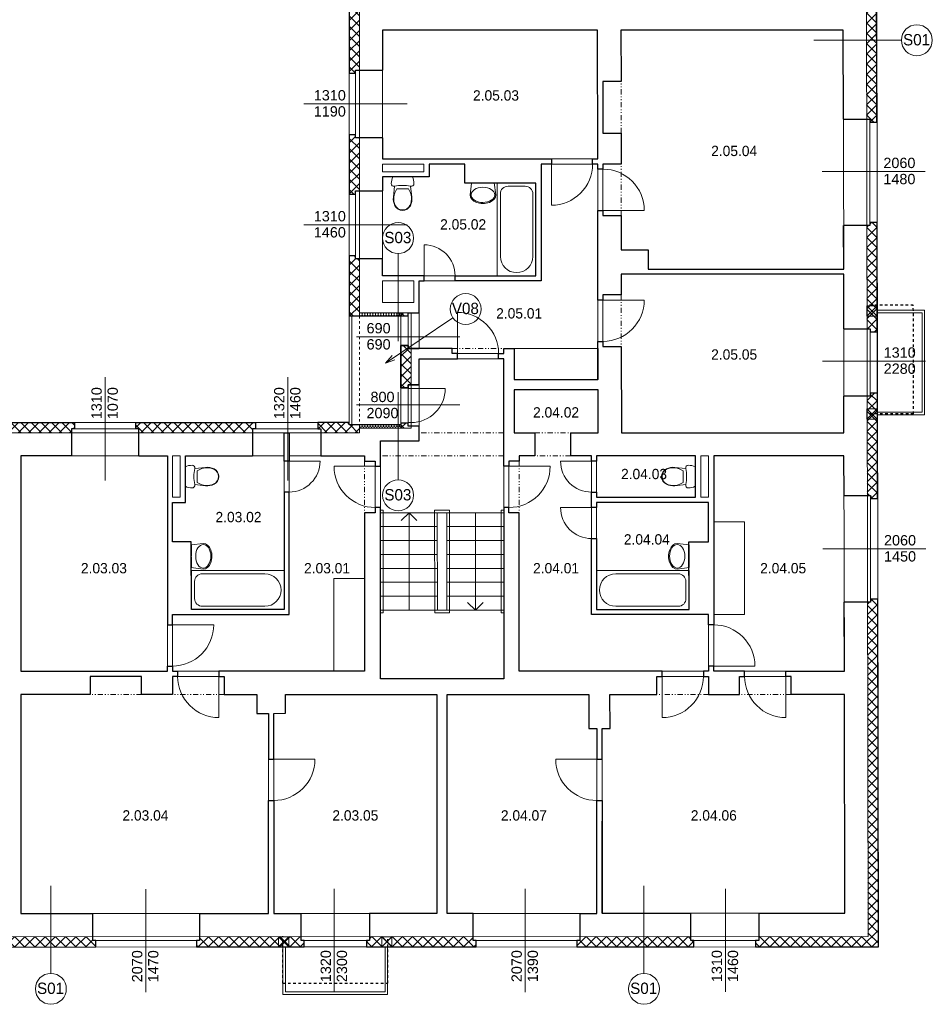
# Model space of a CAD drawing. Extents: x 9439 to 77518, y -36542 to 26174.
# Tile 4 of 7: x 43657 to 61362, y -28042 to -8940. Entities that reach past the tile are written whole.
import ezdxf

# ---------------------------------------------------------------- set-up
doc = ezdxf.new("R2010")
doc.units = 0
doc.header["$MEASUREMENT"] = 0
doc.set_wipeout_variables(frame=1)
for name, pattern in [('Wipeout_Contour', [1000, 0, -1000]), ('Čerchovaná se dvěma tečkami S', [250, 100, -40, 15, -40, 15, -40]), ('čárkovaná S', [100, 50, -50])]:
    doc.linetypes.add(name, pattern=pattern)
for name, color, linetype, lineweight in [('2D BOD_Číslo_pera__1', 7, 'Continuous', 15), ('2D BOD_Číslo_pera__2', 1, 'Continuous', 25), ('2D VÝPLNĚ_Číslo_pera__4', 91, 'Continuous', 13), ('2D ČÁRY_Číslo_pera__1', 7, 'Continuous', 15), ('2D ČÁRY_Číslo_pera__2', 1, 'Continuous', 25), ('2D ČÁRY_Číslo_pera__3', 150, 'Continuous', 13), ('blok I_pohled4_terén_Číslo_pera__4', 91, 'Continuous', 13), ('komín_Číslo_pera__1', 7, 'Continuous', 15), ('NÁBYTEK A ZAŘÍZENÍ_Číslo_pera__3', 150, 'Continuous', 13), ('POZNÁMKY.TEXT_Číslo_pera__4', 91, 'Continuous', 13), ('vodorovné konstrukce_Číslo_pera__1', 7, 'Continuous', 15), ('zdi_Číslo_pera__1', 7, 'Continuous', 15), ('Č.M.', 6, 'Continuous', 13)]:
    doc.layers.add(name, color=color, linetype=linetype, lineweight=lineweight)
doc.layers.add('2D kreslení - obecné_Číslo_pera__241', color=9, linetype='Continuous', lineweight=13, true_color=0x808080)
doc.layers.add('vodorovné konstrukce_Číslo_pera__241', color=9, linetype='Continuous', lineweight=13, true_color=0x808080)
for name, color, linetype in [('2D ČÁRY', 7, 'Continuous'), ('NÁBYTEK A ZAŘÍZENÍ', 7, 'Continuous'), ('vodorovné konstrukce', 7, 'Continuous')]:
    doc.layers.add(name, color=color, linetype=linetype)
doc.styles.add('GENERATED_STYLE_2', font='arial.ttf')
doc.styles.add('GENERATED_STYLE_3', font='txt')
pattern_1 = [(45, (0, 0), (-98.99495, 98.99495), []), (135, (0, 0), (98.99495, 98.99495), [])]
pattern_2 = [(90, (0, 0), (-51.961524, 0), [30, -60]), (90, (-25.98, 45), (-51.961524, 0), [30, -60]), (150, (-1e-14, 30), (25.98076, 45), [30, -60]), (150, (-51.96, 30), (25.98076, 45), [30, -60]), (-150, (0, 0), (-25.98076, 45), [30, -60]), (-150, (-51.96, -2e-14), (-25.98076, 45), [30, -60])]

# ---------------------------------------------------------------- blocks, each defined once
blk = doc.blocks.new('Vana 01 11_3')
at = {"layer": 'NÁBYTEK A ZAŘÍZENÍ_Číslo_pera__3', "linetype": 'Continuous'}
for p, q in [((0, 0), (0, 751)), ((0, 751), (1797, 751)), ((1423, 691), (210, 691)), ((1797, 751), (1797, 0)), ((60, 210), (60, 541)), ((0, 0), (1797, 0)), ((1423, 60), (210, 60))]:
    blk.add_line(p, q, dxfattribs=at)
for centre, major_axis, start_param, end_param in [((210, 541), (0, 150), 0, 1.570796), ((1423, 375), (0, 315), 3.141593, 6.283185), ((210, 210), (0, 150), 1.570796, 3.141593)]:
    blk.add_ellipse(centre, major_axis=major_axis, ratio=0.997514, start_param=start_param, end_param=end_param, dxfattribs=at)
blk = doc.blocks.new('Umyvadlo oválné 11_3')
at = {"linetype": 'Wipeout_Contour', "ltscale": 6090.690526}
blk.add_wipeout([(0, 169), (2, 146), (9, 124), (19, 104), (43, 74), (73, 49), (129, 22), (188, 6), (250, 0), (312, 6), (371, 22), (427, 49), (457, 74), (481, 104), (491, 124), (498, 146), (500, 169), (469, 400), (31, 400), (-1, 169)], dxfattribs=at).dxf.layer = 'NÁBYTEK A ZAŘÍZENÍ'
at = {"layer": 'NÁBYTEK A ZAŘÍZENÍ_Číslo_pera__3', "linetype": 'Continuous'}
for p, q in [((31, 400), (-1, 169)), ((32, 400), (31, 400)), ((469, 400), (31, 400)), ((469, 400), (468, 400)), ((500, 169), (469, 400))]:
    blk.add_line(p, q, dxfattribs=at)
blk.add_ellipse((250, 169), major_axis=(-229, 0), ratio=0.643386, dxfattribs=at)
blk.add_ellipse((249, 169), major_axis=(-250, 0), ratio=0.674026, start_param=0, end_param=3.141593, dxfattribs=at)
blk = doc.blocks.new('WC s nádržkou 1 11_2')
at = {"linetype": 'Wipeout_Contour', "ltscale": 15629.429493}
blk.add_wipeout([(31, 650), (18, 619), (8, 587), (2, 554), (0, 520), (5, 498), (20, 479), (40, 469), (64, 469), (41, 257), (39, 215), (44, 173), (54, 132), (70, 92), (97, 54), (132, 25), (174, 6), (220, 0), (266, 6), (308, 25), (343, 54), (370, 92), (386, 132), (396, 173), (401, 215), (399, 257), (376, 469), (400, 469), (420, 479), (435, 498), (440, 520), (438, 554), (432, 587), (422, 619), (409, 650)], dxfattribs=at).dxf.layer = 'NÁBYTEK A ZAŘÍZENÍ'
at = {"layer": 'NÁBYTEK A ZAŘÍZENÍ_Číslo_pera__3', "linetype": 'Continuous'}
for p, q in [((8, 587), (2, 554)), ((18, 619), (8, 587)), ((31, 650), (18, 619)), ((409, 650), (31, 650)), ((422, 619), (409, 650)), ((432, 587), (422, 619)), ((438, 554), (432, 587)), ((2, 554), (0, 520)), ((0, 520), (5, 498)), ((5, 498), (20, 479)), ((20, 479), (40, 469)), ((40, 469), (64, 469)), ((64, 469), (41, 257)), ((107, 419), (86, 381)), ((333, 419), (107, 419)), ((354, 381), (333, 419)), ((399, 257), (376, 469)), ((376, 469), (400, 469)), ((400, 469), (420, 479)), ((420, 479), (435, 498)), ((435, 498), (440, 520)), ((440, 520), (438, 554)), ((41, 257), (39, 215)), ((39, 215), (44, 173)), ((49, 256), (47, 215)), ((47, 215), (52, 174)), ((56, 299), (49, 256)), ((68, 341), (56, 299)), ((86, 381), (68, 341)), ((372, 341), (354, 381)), ((384, 299), (372, 341)), ((391, 256), (384, 299)), ((388, 174), (393, 215)), ((393, 215), (391, 256)), ((396, 173), (401, 215)), ((401, 215), (399, 257)), ((44, 173), (54, 132)), ((52, 174), (62, 134)), ((54, 132), (70, 92)), ((62, 134), (78, 96)), ((70, 92), (97, 54)), ((78, 96), (102, 60)), ((97, 54), (132, 25)), ((102, 60), (136, 32)), ((132, 25), (174, 6)), ((136, 32), (176, 14)), ((174, 6), (220, 0)), ((176, 14), (220, 8)), ((220, 8), (264, 14)), ((220, 0), (266, 6)), ((264, 14), (304, 32)), ((266, 6), (308, 25)), ((304, 32), (338, 60)), ((308, 25), (343, 54)), ((338, 60), (362, 96)), ((343, 54), (370, 92)), ((362, 96), (378, 134)), ((370, 92), (386, 132)), ((378, 134), (388, 174)), ((386, 132), (396, 173))]:
    blk.add_line(p, q, dxfattribs=at)
blk.add_ellipse((220, -298), major_axis=(785, 0), ratio=0.9963, start_param=1.370375, end_param=1.771221, dxfattribs=at)
blk = doc.blocks.new('Vana 01 11_5')
at = {"layer": 'NÁBYTEK A ZAŘÍZENÍ_Číslo_pera__3', "linetype": 'Continuous'}
for p, q in [((0, 0), (0, 751)), ((0, 751), (1797, 751)), ((1423, 691), (210, 691)), ((1797, 751), (1797, 0)), ((60, 210), (60, 541)), ((0, 0), (1797, 0)), ((1423, 60), (210, 60))]:
    blk.add_line(p, q, dxfattribs=at)
for centre, major_axis, start_param, end_param in [((210, 541), (0, 150), 0, 1.570796), ((1423, 375), (0, 315), 3.141593, 6.283185), ((210, 210), (0, 150), 1.570796, 3.141593)]:
    blk.add_ellipse(centre, major_axis=major_axis, ratio=0.997514, start_param=start_param, end_param=end_param, dxfattribs=at)
blk = doc.blocks.new('Umyvadlo oválné 11_4')
at = {"linetype": 'Wipeout_Contour', "ltscale": 6090.690526}
blk.add_wipeout([(0, 169), (2, 146), (9, 124), (19, 104), (43, 74), (73, 49), (129, 22), (188, 6), (250, 0), (312, 6), (371, 22), (427, 49), (457, 74), (481, 104), (491, 124), (498, 146), (500, 169), (469, 400), (31, 400), (-1, 169)], dxfattribs=at).dxf.layer = 'NÁBYTEK A ZAŘÍZENÍ'
at = {"layer": 'NÁBYTEK A ZAŘÍZENÍ_Číslo_pera__3', "linetype": 'Continuous'}
for p, q in [((31, 400), (-1, 169)), ((32, 400), (31, 400)), ((469, 400), (31, 400)), ((469, 400), (468, 400)), ((500, 169), (469, 400))]:
    blk.add_line(p, q, dxfattribs=at)
blk.add_ellipse((250, 169), major_axis=(-229, 0), ratio=0.643386, dxfattribs=at)
blk.add_ellipse((249, 169), major_axis=(-250, 0), ratio=0.674026, start_param=0, end_param=3.141593, dxfattribs=at)
blk = doc.blocks.new('WC s nádržkou 1 11')
at = {"linetype": 'Wipeout_Contour', "ltscale": 15629.429493}
blk.add_wipeout([(31, 650), (18, 619), (8, 587), (2, 554), (0, 520), (5, 498), (20, 479), (40, 469), (64, 469), (41, 257), (39, 215), (44, 173), (54, 132), (70, 92), (97, 54), (132, 25), (174, 6), (220, 0), (266, 6), (308, 25), (343, 54), (370, 92), (386, 132), (396, 173), (401, 215), (399, 257), (376, 469), (400, 469), (420, 479), (435, 498), (440, 520), (438, 554), (432, 587), (422, 619), (409, 650)], dxfattribs=at).dxf.layer = 'NÁBYTEK A ZAŘÍZENÍ'
at = {"layer": 'NÁBYTEK A ZAŘÍZENÍ_Číslo_pera__3', "linetype": 'Continuous'}
for p, q in [((8, 587), (2, 554)), ((18, 619), (8, 587)), ((31, 650), (18, 619)), ((409, 650), (31, 650)), ((422, 619), (409, 650)), ((432, 587), (422, 619)), ((438, 554), (432, 587)), ((2, 554), (0, 520)), ((0, 520), (5, 498)), ((5, 498), (20, 479)), ((20, 479), (40, 469)), ((40, 469), (64, 469)), ((64, 469), (41, 257)), ((107, 419), (86, 381)), ((333, 419), (107, 419)), ((354, 381), (333, 419)), ((399, 257), (376, 469)), ((376, 469), (400, 469)), ((400, 469), (420, 479)), ((420, 479), (435, 498)), ((435, 498), (440, 520)), ((440, 520), (438, 554)), ((41, 257), (39, 215)), ((39, 215), (44, 173)), ((49, 256), (47, 215)), ((47, 215), (52, 174)), ((56, 299), (49, 256)), ((68, 341), (56, 299)), ((86, 381), (68, 341)), ((372, 341), (354, 381)), ((384, 299), (372, 341)), ((391, 256), (384, 299)), ((388, 174), (393, 215)), ((393, 215), (391, 256)), ((396, 173), (401, 215)), ((401, 215), (399, 257)), ((44, 173), (54, 132)), ((52, 174), (62, 134)), ((54, 132), (70, 92)), ((62, 134), (78, 96)), ((70, 92), (97, 54)), ((78, 96), (102, 60)), ((97, 54), (132, 25)), ((102, 60), (136, 32)), ((132, 25), (174, 6)), ((136, 32), (176, 14)), ((174, 6), (220, 0)), ((176, 14), (220, 8)), ((220, 8), (264, 14)), ((220, 0), (266, 6)), ((264, 14), (304, 32)), ((266, 6), (308, 25)), ((304, 32), (338, 60)), ((308, 25), (343, 54)), ((338, 60), (362, 96)), ((343, 54), (370, 92)), ((362, 96), (378, 134)), ((370, 92), (386, 132)), ((378, 134), (388, 174)), ((386, 132), (396, 173))]:
    blk.add_line(p, q, dxfattribs=at)
blk.add_ellipse((220, -298), major_axis=(785, 0), ratio=0.9963, start_param=1.370375, end_param=1.771221, dxfattribs=at)
blk = doc.blocks.new('LINE_13062', base_point=(50999, -15177))
at = {"layer": 'vodorovné konstrukce_Číslo_pera__241', "linetype": 'Continuous'}
blk.add_line((50999, -15177), (50999, -13477), dxfattribs=at)
blk.add_circle((50999, -13177), 300, dxfattribs=at)
blk = doc.blocks.new('LINE_13064', base_point=(59062, -9338))
at = {"layer": 'vodorovné konstrukce_Číslo_pera__241', "linetype": 'Continuous'}
blk.add_line((59062, -9338), (60762, -9338), dxfattribs=at)
blk.add_circle((61062, -9338), 300, dxfattribs=at)
blk = doc.blocks.new('LINE_13066', base_point=(44262, -25742))
at = {"layer": 'vodorovné konstrukce_Číslo_pera__241', "linetype": 'Continuous'}
blk.add_line((44262, -25742), (44262, -27442), dxfattribs=at)
blk.add_circle((44262, -27742), 300, dxfattribs=at)
blk = doc.blocks.new('LINE_13067', base_point=(55769, -25742))
at = {"layer": 'vodorovné konstrukce_Číslo_pera__241', "linetype": 'Continuous'}
blk.add_line((55769, -25742), (55769, -27442), dxfattribs=at)
blk.add_circle((55769, -27742), 300, dxfattribs=at)
blk = doc.blocks.new('LINE_13070', base_point=(50755, -15601))
at = {"layer": 'vodorovné konstrukce_Číslo_pera__241', "linetype": 'Continuous'}
for q in [(52061, -14721), (50882, -15455), (50938, -15538)]:
    blk.add_line((50755, -15601), q, dxfattribs=at)
blk = doc.blocks.new('LINE_13796', base_point=(50755, -15601))
at = {"layer": 'vodorovné konstrukce_Číslo_pera__241', "linetype": 'Continuous'}
for q in [(52061, -14721), (50882, -15455), (50938, -15538)]:
    blk.add_line((50755, -15601), q, dxfattribs=at)
blk = doc.blocks.new('LINE_13897', base_point=(50999, -16167))
at = {"layer": 'vodorovné konstrukce_Číslo_pera__241', "linetype": 'Continuous'}
blk.add_line((50999, -16167), (50999, -17867), dxfattribs=at)
blk.add_circle((50999, -18167), 300, dxfattribs=at)
blk = doc.blocks.new('LINE_13982', base_point=(51210, -20394))
at = {"layer": '2D ČÁRY_Číslo_pera__3', "linetype": 'Continuous'}
for p, q in [((51210, -18504), (51060, -18654)), ((51210, -20394), (51210, -18504)), ((51210, -18504), (51360, -18654))]:
    blk.add_line(p, q, dxfattribs=at)
blk = doc.blocks.new('LINE_13983', base_point=(52497, -18504))
at = {"layer": '2D ČÁRY_Číslo_pera__3', "linetype": 'Continuous'}
for p, q in [((52497, -18504), (52497, -20394)), ((52497, -20394), (52347, -20244)), ((52497, -20394), (52647, -20244))]:
    blk.add_line(p, q, dxfattribs=at)

msp = doc.modelspace()

# ---------------------------------------------------------------- hatches: boundary and pattern name
at = {"layer": '2D VÝPLNĚ_Číslo_pera__4', "linetype": 'Continuous'}
h = msp.add_hatch(dxfattribs=at)
h.set_pattern_fill('TEPELNA_IZOLACE_EPS', color=256, style=0, pattern_type=2)
h.set_pattern_definition(pattern_1)
h.paths.add_polyline_path([(60282, -7635), (60142, -7636), (60142, -7696), (60082, -7696), (60088, -10869), (60148, -10869), (60148, -10929), (60288, -10928)], flags=0)
h = msp.add_hatch(dxfattribs=at)
h.set_pattern_fill('TEPELNA_IZOLACE_EPS', color=256, style=0, pattern_type=2)
h.set_pattern_definition(pattern_1)
h.paths.add_polyline_path([(50248, -9920), (50248, -8234), (50172, -8234), (50172, -8174), (50048, -8174), (50048, -9980), (50172, -9980), (50172, -9920)], flags=0)
h = msp.add_hatch(dxfattribs=at)
h.set_pattern_fill('TEPELNA_IZOLACE_EPS', color=256, style=0, pattern_type=2)
h.set_pattern_definition(pattern_1)
h.paths.add_polyline_path([(50248, -12262), (50248, -11233), (50172, -11233), (50172, -11173), (50048, -11173), (50048, -12322), (50172, -12322), (50172, -12262)], flags=0)
h = msp.add_hatch(dxfattribs=at)
h.set_pattern_fill('TEPELNA_IZOLACE_EPS', color=256, style=0, pattern_type=2)
h.set_pattern_definition(pattern_1)
h.paths.add_polyline_path([(60092, -12933), (60095, -14936), (60155, -14936), (60155, -14996), (60295, -14995), (60291, -12872), (60151, -12873), (60152, -12933)], flags=0)
h = msp.add_hatch(dxfattribs=at)
h.set_pattern_fill('TEPELNA_IZOLACE_EPS', color=256, style=0, pattern_type=2)
h.set_pattern_definition(pattern_1)
h.paths.add_polyline_path([(50248, -14687), (50248, -13580), (50172, -13580), (50172, -13520), (50048, -13520), (50048, -14687)], flags=0)
h = msp.add_hatch(dxfattribs=at)
h.set_pattern_fill('TEPELNA_IZOLACE_FENOL', color=256, style=0, pattern_type=2)
h.set_pattern_definition(pattern_2)
h.paths.add_polyline_path([(51054, -14687), (51054, -14627), (50248, -14627), (50248, -14687)], flags=0)
h = msp.add_hatch(dxfattribs=at)
h.set_pattern_fill('TEPELNA_IZOLACE_EPS', color=256, style=0, pattern_type=2)
h.set_pattern_definition(pattern_1)
h.paths.add_polyline_path([(51054, -14687), (51194, -14687), (51194, -14627), (51254, -14627), (51054, -14627)], flags=0)
h = msp.add_hatch(dxfattribs=at)
h.set_pattern_fill('TEPELNA_IZOLACE_EPS', color=256, style=0, pattern_type=2)
h.set_pattern_definition(pattern_1)
h.paths.add_polyline_path([(51254, -16025), (51254, -15319), (51194, -15319), (51194, -15259), (51054, -15259), (51054, -16085), (51194, -16085), (51194, -16025)], flags=0)
h = msp.add_hatch(dxfattribs=at)
h.set_pattern_fill('TEPELNA_IZOLACE_EPS', color=256, style=0, pattern_type=2)
h.set_pattern_definition(pattern_1)
h.paths.add_polyline_path([(60097, -16245), (60101, -18171), (60161, -18171), (60161, -18231), (60301, -18231), (60297, -16185), (60157, -16185), (60157, -16245)], flags=0)
h = msp.add_hatch(dxfattribs=at)
h.set_pattern_fill('TEPELNA_IZOLACE_EPS', color=256, style=0, pattern_type=2)
h.set_pattern_definition(pattern_1)
h.paths.add_polyline_path([(44660, -16954), (44660, -16878), (44720, -16878), (44720, -16754), (42885, -16754), (42885, -16878), (42945, -16878), (42945, -16954)], flags=0)
h = msp.add_hatch(dxfattribs=at)
h.set_pattern_fill('TEPELNA_IZOLACE_EPS', color=256, style=0, pattern_type=2)
h.set_pattern_definition(pattern_1)
h.paths.add_polyline_path([(48175, -16954), (48175, -16878), (48235, -16878), (48235, -16754), (45911, -16754), (45911, -16878), (45971, -16878), (45971, -16954)], flags=0)
h = msp.add_hatch(dxfattribs=at)
h.set_pattern_fill('TEPELNA_IZOLACE_EPS', color=256, style=0, pattern_type=2)
h.set_pattern_definition(pattern_1)
h.paths.add_polyline_path([(50248, -16954), (50248, -16863), (50248, -16803), (50048, -16803), (50048, -16754), (49439, -16754), (49439, -16878), (49499, -16878), (49499, -16954)], flags=0)
h = msp.add_hatch(dxfattribs=at)
h.set_pattern_fill('TEPELNA_IZOLACE_FENOL', color=256, style=0, pattern_type=2)
h.set_pattern_definition(pattern_2)
h.paths.add_polyline_path([(51054, -16803), (50248, -16803), (50248, -16863), (51054, -16863)], flags=0)
h = msp.add_hatch(dxfattribs=at)
h.set_pattern_fill('TEPELNA_IZOLACE_EPS', color=256, style=0, pattern_type=2)
h.set_pattern_definition(pattern_1)
h.paths.add_polyline_path([(51254, -16863), (51254, -16825), (51194, -16825), (51194, -16765), (51054, -16765), (51054, -16803), (51054, -16863)], flags=0)
h = msp.add_hatch(dxfattribs=at)
h.set_pattern_fill('TEPELNA_IZOLACE_EPS', color=256, style=0, pattern_type=2)
h.set_pattern_definition(pattern_1)
h.paths.add_polyline_path([(60056, -26726), (60056, -26726), (57995, -26727), (57995, -26803), (57935, -26803), (57935, -26927), (60316, -26926), (60304, -20181), (60164, -20182), (60164, -20242), (60104, -20242), (60115, -26650), (60115, -26650)], flags=0)
h = msp.add_hatch(dxfattribs=at)
h.set_pattern_fill('TEPELNA_IZOLACE_EPS', color=256, style=0, pattern_type=2)
h.set_pattern_definition(pattern_1)
h.paths.add_polyline_path([(45076, -26730), (42323, -26731), (42323, -26807), (42263, -26807), (42263, -26931), (45136, -26930), (45136, -26806), (45076, -26806)], flags=0)
h = msp.add_hatch(dxfattribs=at)
h.set_pattern_fill('TEPELNA_IZOLACE_EPS', color=256, style=0, pattern_type=2)
h.set_pattern_definition(pattern_1)
h.paths.add_polyline_path([(49116, -26729), (47148, -26730), (47148, -26806), (47088, -26806), (47088, -26930), (49176, -26929), (49176, -26805), (49116, -26805)], flags=0)
h = msp.add_hatch(dxfattribs=at)
h.set_pattern_fill('TEPELNA_IZOLACE_EPS', color=256, style=0, pattern_type=2)
h.set_pattern_definition(pattern_1)
h.paths.add_polyline_path([(52513, -26928), (52513, -26804), (52453, -26804), (52453, -26728), (50444, -26729), (50444, -26805), (50384, -26805), (50384, -26929)], flags=0)
h = msp.add_hatch(dxfattribs=at)
h.set_pattern_fill('TEPELNA_IZOLACE_EPS', color=256, style=0, pattern_type=2)
h.set_pattern_definition(pattern_1)
h.paths.add_polyline_path([(56737, -26927), (56737, -26803), (56677, -26803), (56677, -26727), (54525, -26728), (54525, -26804), (54465, -26804), (54465, -26928)], flags=0)

# ---------------------------------------------------------------- linework, layer by layer
at = {"layer": '2D BOD_Číslo_pera__1', "linetype": 'Continuous', "flags": 128}
for points in [[(60094, -14691), (60094, -14491), (60294, -14491), (60294, -14691)], [(60294, -16606), (60294, -14576), (61214, -14576), (61214, -16606)], [(60294, -16556), (61164, -16556), (61164, -14626), (60294, -14626)], [(60094, -16491), (60094, -16691), (60294, -16691), (60294, -16491)], [(48880, -26730), (48680, -26730), (48680, -26930), (48880, -26930)], [(50680, -26730), (50880, -26730), (50880, -26930), (50680, -26930)], [(48765, -26930), (50795, -26930), (50795, -27850), (48765, -27850)], [(48815, -26930), (48815, -27800), (50745, -27800), (50745, -26930)]]:
    msp.add_lwpolyline(points, close=True, dxfattribs=at)
at = {"layer": '2D BOD_Číslo_pera__2', "linetype": 'Continuous', "flags": 128}
for points in [[(59638, -10869), (60148, -10869), (60148, -10929), (60288, -10928), (60282, -7635), (60142, -7636), (60142, -7696), (59632, -7696)], [(50698, -8234), (50172, -8234), (50172, -8174), (50048, -8174), (50048, -9980), (50172, -9980), (50172, -9920), (50698, -9920)], [(50698, -11233), (50172, -11233), (50172, -11173), (50048, -11173), (50048, -12322), (50172, -12322), (50172, -12262), (50698, -12262)], [(59645, -14936), (60155, -14936), (60155, -14996), (60295, -14995), (60291, -12872), (60151, -12873), (60152, -12933), (59641, -12933)], [(50698, -13580), (50172, -13580), (50172, -13520), (50048, -13520), (50048, -14687), (51054, -14687), (51194, -14687), (51194, -14627), (51404, -14627)], [(51404, -16025), (51194, -16025), (51194, -16085), (51054, -16085), (51054, -15259), (51194, -15259), (51194, -15319), (51404, -15319)], [(59651, -18171), (60161, -18171), (60161, -18231), (60301, -18231), (60297, -16185), (60157, -16185), (60157, -16245), (59647, -16245)], [(42945, -17404), (42945, -16878), (42885, -16878), (42885, -16754), (44720, -16754), (44720, -16878), (44660, -16878), (44660, -17404)], [(45971, -17404), (45971, -16878), (45911, -16878), (45911, -16754), (48235, -16754), (48235, -16878), (48175, -16878), (48175, -17404)], [(51404, -16825), (51194, -16825), (51194, -16765), (51054, -16765), (51054, -16803), (50048, -16803), (50048, -16754), (49439, -16754), (49439, -16878), (49499, -16878), (49499, -17404)], [(51404, -16825), (51194, -16825), (51194, -16765), (51054, -16765), (51054, -16803), (50048, -16803), (50048, -16754), (49439, -16754), (49439, -16878), (49499, -16878), (49499, -17404)], [(57995, -26277), (57995, -26803), (57935, -26803), (57935, -26927), (60316, -26926), (60304, -20181), (60164, -20182), (60164, -20242), (59654, -20242)], [(42323, -26281), (42323, -26807), (42263, -26807), (42263, -26931), (45136, -26930), (45136, -26806), (45076, -26806), (45076, -26280)], [(47148, -26280), (47148, -26806), (47088, -26806), (47088, -26930), (49176, -26929), (49176, -26805), (49116, -26805), (49116, -26279)], [(50444, -26279), (50444, -26805), (50384, -26805), (50384, -26929), (52513, -26928), (52513, -26804), (52453, -26804), (52453, -26278)], [(54525, -26278), (54525, -26804), (54465, -26804), (54465, -26928), (56737, -26927), (56737, -26803), (56677, -26803), (56677, -26277)]]:
    msp.add_lwpolyline(points, dxfattribs=at)
msp.add_lwpolyline([(51404, -16025), (51404, -15519), (52149, -15518), (52149, -15419), (52049, -15419), (52049, -15319), (51194, -15319), (51194, -15259), (51054, -15259), (51054, -16085), (51194, -16085), (51194, -16025)], close=True, dxfattribs=at)
at = {"layer": '2D kreslení - obecné_Číslo_pera__241', "linetype": 'Continuous'}
msp.add_circle((52310, -14554), 300, dxfattribs=at)
msp.add_circle((52310, -14554), 300, dxfattribs=at)
at = {"layer": '2D ČÁRY_Číslo_pera__1', "linetype": 'Continuous'}
for p, q in [((50048, 7359), (50048, -16803)), ((60316, -26926), (60256, 7427)), ((50248, 7160), (50248, -14687)), ((60116, -26726), (60056, 7226)), ((50698, -9140), (50698, -11640)), ((59643, -13780), (59635, -9140)), ((50172, -9920), (50698, -9920)), ((50172, -9920), (50172, -11233)), ((50172, -9980), (50048, -9980)), ((54969, -10140), (55323, -10140)), ((60148, -10869), (59638, -10869)), ((60152, -12933), (60148, -10869)), ((60148, -10929), (60288, -10928)), ((50172, -11173), (50048, -11173)), ((50172, -11233), (50698, -11233)), ((54969, -11140), (55323, -11140)), ((50698, -11740), (50698, -11890)), ((51498, -11740), (51498, -11890)), ((51598, -11740), (51598, -11990)), ((54973, -11740), (55323, -11740)), ((50698, -11990), (50698, -13907)), ((50172, -12322), (50048, -12322)), ((50172, -12262), (50698, -12262)), ((50172, -12262), (50172, -13580)), ((54973, -12740), (55325, -12740)), ((60152, -12933), (59641, -12933)), ((60151, -12873), (60291, -12872)), ((50172, -13520), (50048, -13520)), ((50172, -13580), (50698, -13580)), ((59649, -16954), (59643, -13880)), ((50698, -14007), (50698, -14427)), ((51304, -14007), (51304, -14427)), ((51404, -14007), (51404, -15319)), ((54973, -14280), (55327, -14280)), ((50698, -14427), (51304, -14427)), ((60094, -14491), (60294, -14691)), ((60294, -14491), (60094, -14691)), ((50048, -14687), (51054, -14687)), ((50098, -14687), (50098, -16803)), ((50248, -14627), (51254, -14627)), ((51054, -14627), (51054, -16863)), ((51194, -14687), (51054, -14687)), ((51194, -14627), (51404, -14627)), ((51194, -14627), (51194, -15319)), ((51194, -14627), (51404, -14627)), ((51254, -14627), (51254, -16863)), ((60155, -14936), (59645, -14936)), ((60157, -16245), (60155, -14936)), ((60155, -14996), (60295, -14995)), ((51194, -15259), (51054, -15259)), ((54973, -15280), (55327, -15280)), ((51194, -15319), (51404, -15319)), ((52049, -15419), (52049, -15319)), ((53049, -15419), (52049, -15419)), ((53049, -15419), (53049, -15319)), ((53249, -15919), (53249, -15319)), ((51404, -15519), (51404, -17113)), ((53049, -15519), (53049, -21730)), ((51194, -16025), (51404, -16025)), ((51194, -16025), (51194, -16825)), ((51194, -16025), (51404, -16025)), ((53249, -15919), (54873, -15919)), ((51194, -16085), (51054, -16085)), ((53249, -16119), (54882, -16119)), ((53249, -16954), (53249, -16119)), ((60157, -16185), (60297, -16185)), ((60157, -16245), (59647, -16245)), ((60094, -16691), (60294, -16491)), ((60294, -16691), (60094, -16491)), ((27097, -16754), (50048, -16754)), ((44720, -16878), (44720, -16754)), ((45911, -16878), (45911, -16754)), ((48235, -16878), (48235, -16754)), ((49439, -16878), (49439, -16754)), ((50048, -16803), (51054, -16803)), ((50248, -16863), (50248, -16803)), ((51194, -16765), (51054, -16765)), ((27297, -16954), (50248, -16954)), ((44660, -16878), (44660, -17404)), ((44660, -16878), (45971, -16878)), ((45971, -16878), (45971, -17404)), ((48175, -16878), (48175, -17404)), ((48175, -16878), (49499, -16878)), ((48787, -16954), (48787, -20380)), ((48884, -16954), (48884, -20480)), ((49499, -16878), (49499, -17404)), ((50248, -16863), (51254, -16863)), ((50248, -16863), (50248, -16954)), ((51194, -16825), (51404, -16825)), ((51194, -16825), (51404, -16825)), ((53249, -16954), (53649, -16954)), ((54349, -16954), (54882, -16954)), ((55332, -16954), (59649, -16954)), ((50656, -17113), (50656, -21730)), ((43682, -21580), (43682, -17404)), ((43682, -17404), (46522, -17404)), ((46522, -21580), (46522, -17404)), ((46622, -18204), (46622, -17404)), ((46772, -18204), (46772, -17404)), ((50349, -17404), (50349, -17504)), ((50556, -17504), (50349, -17504)), ((50556, -18504), (50556, -17504)), ((53149, -17504), (53349, -17504)), ((53149, -18504), (53149, -17504)), ((53349, -17504), (53349, -17404)), ((53349, -17404), (53649, -17404)), ((54349, -17404), (54749, -17404)), ((54749, -17404), (54749, -20480)), ((54849, -17404), (54849, -18204)), ((54849, -17404), (56771, -17404)), ((56871, -18204), (56871, -17404)), ((56871, -17404), (57021, -17404)), ((57021, -18204), (57021, -17404)), ((57121, -21580), (57121, -17404)), ((57121, -17404), (59649, -17404)), ((59657, -21580), (59649, -17404)), ((46622, -18204), (46772, -18204)), ((46622, -18304), (46872, -18304)), ((46622, -19070), (46622, -18304)), ((54849, -18204), (56771, -18204)), ((54849, -18304), (57021, -18304)), ((54849, -18304), (54849, -20380)), ((56871, -18204), (57021, -18204)), ((57021, -19068), (57021, -18304)), ((60161, -18171), (59651, -18171)), ((60164, -20242), (60161, -18171)), ((60161, -18231), (60301, -18231)), ((50556, -18504), (50349, -18504)), ((50349, -18504), (50349, -21579)), ((50660, -18504), (53049, -18504)), ((51757, -18504), (51761, -20394)), ((51945, -20394), (51945, -18504)), ((53149, -18504), (53349, -18504)), ((53349, -18504), (53349, -21580)), ((50660, -18774), (51757, -18774)), ((51945, -18774), (53049, -18774)), ((46872, -19070), (46872, -19069)), ((50660, -19044), (51758, -19044)), ((51945, -19044), (53049, -19044)), ((50660, -19314), (51758, -19314)), ((51945, -19314), (53049, -19314)), ((50660, -19584), (51759, -19584)), ((51945, -19584), (53049, -19584)), ((50660, -19854), (51760, -19854)), ((51945, -19854), (53049, -19854)), ((50660, -20124), (51760, -20124)), ((51945, -20124), (53049, -20124)), ((60164, -20242), (59654, -20242)), ((60164, -20182), (60304, -20181)), ((50660, -20394), (53049, -20394)), ((46622, -21580), (46622, -20480)), ((57021, -21580), (57021, -20480)), ((45022, -21680), (45022, -22030)), ((45022, -21680), (46022, -21680)), ((46022, -21680), (46022, -22030)), ((46622, -21680), (46622, -22030)), ((46622, -21680), (47622, -21680)), ((47622, -21680), (47622, -22030)), ((56021, -21680), (56021, -22030)), ((56021, -21680), (57021, -21680)), ((57021, -21680), (57021, -22030)), ((57621, -21680), (57621, -22030)), ((58621, -21680), (58621, -22030)), ((43682, -26281), (43682, -22029)), ((51748, -22030), (51748, -26278)), ((51948, -22030), (51948, -26278)), ((59665, -26276), (59657, -22030)), ((48485, -22397), (48486, -26280)), ((48585, -22397), (48586, -26280)), ((54855, -22688), (54856, -26277)), ((54955, -22688), (54954, -26277)), ((43682, -26281), (48486, -26279)), ((45076, -26806), (45076, -26280)), ((47148, -26806), (47148, -26280)), ((48586, -26279), (51748, -26278)), ((49116, -26805), (49116, -26279)), ((50444, -26805), (50444, -26279)), ((51948, -26278), (54856, -26278)), ((52453, -26804), (52453, -26278)), ((54525, -26804), (54525, -26278)), ((54954, -26277), (59665, -26276)), ((56677, -26803), (56677, -26277)), ((57995, -26803), (57995, -26277)), ((27323, -26735), (60116, -26726)), ((48680, -26730), (48880, -26930)), ((48680, -26930), (48880, -26730)), ((50880, -26730), (50680, -26930)), ((50880, -26930), (50680, -26730)), ((60056, -26726), (60056, -26726)), ((60115, -26650), (60115, -26650)), ((27124, -26935), (60316, -26926)), ((45076, -26806), (47148, -26806)), ((45136, -26806), (45136, -26930)), ((47088, -26806), (47088, -26930)), ((49116, -26805), (50444, -26805)), ((49176, -26805), (49176, -26929)), ((50384, -26805), (50384, -26929)), ((52453, -26804), (54525, -26804)), ((52513, -26804), (52513, -26928)), ((54465, -26804), (54465, -26928)), ((56677, -26803), (57995, -26803)), ((56737, -26803), (56737, -26927)), ((57935, -26803), (57935, -26927))]:
    msp.add_line(p, q, dxfattribs=at)
at = {"layer": '2D ČÁRY_Číslo_pera__1', "linetype": 'čárkovaná S'}
msp.add_line((50248, -14687), (50248, -16803), dxfattribs=at)
at = {"layer": '2D ČÁRY_Číslo_pera__1', "linetype": 'Čerchovaná se dvěma tečkami S'}
msp.add_line((54349, -17404), (53649, -17404), dxfattribs=at)
at = {"layer": '2D ČÁRY_Číslo_pera__1', "linetype": 'Continuous', "flags": 128}
for points in [[(54773, -11640), (54773, -11740, -0.414214), (53973, -12540), (53973, -11740), (53973, -11641)], [(54873, -11840), (54973, -11840, -0.414214), (55773, -12640), (54973, -12640), (54873, -12640)], [(52104, -14006), (52104, -13908, 0.414214), (51504, -13308), (51504, -13908), (51504, -14008)], [(54873, -15180), (54973, -15180, 0.414214), (55773, -14380), (54973, -14380), (54873, -14380)], [(52949, -15519), (52949, -15419, 0.414214), (52149, -14619), (52149, -15419), (52149, -15518)], [(51194, -16755), (51254, -16755, 0.414214), (51914, -16095), (51254, -16095), (51194, -16095)], [(48787, -18104), (48884, -18104, 0.414214), (49484, -17504), (48884, -17504), (48785, -17504)], [(54848, -18105), (54750, -18105, -0.414214), (54150, -17505), (54750, -17505), (54849, -17505)], [(50656, -18404), (50556, -18404, -0.414214), (49756, -17604), (50556, -17604), (50655, -17604)], [(53049, -18404), (53149, -18404, 0.414214), (53949, -17604), (53149, -17604), (53050, -17604)], [(54848, -19005), (54750, -19005, -0.414214), (54150, -18405), (54750, -18405), (54849, -18405)], [(46522, -21479), (46622, -21480, 0.414214), (47422, -20680), (46622, -20680), (46523, -20680)], [(57021, -20680), (57121, -20680, -0.414214), (57921, -21480), (57121, -21480), (57022, -21480)], [(46722, -21579), (46722, -21680, 0.414214), (47522, -22480), (47522, -21680), (47522, -21580)], [(56121, -21580), (56121, -21680), (56121, -22480, 0.414214), (56921, -21680), (56921, -21579)], [(57721, -21579), (57721, -21680, 0.414214), (58521, -22480), (58521, -21680), (58521, -21580)], [(48485, -24087), (48585, -24088, 0.414214), (49385, -23288), (48585, -23288), (48485, -23288)], [(54956, -24087), (54856, -24088, -0.414214), (54056, -23288), (54856, -23288), (54955, -23288)]]:
    msp.add_lwpolyline(points, format="xyb", dxfattribs=at)
at = {"layer": '2D ČÁRY_Číslo_pera__2', "linetype": 'čárkovaná S'}
for p, q in [((60994, -14481), (60094, -14481)), ((60998, -16589), (60994, -14481)), ((60998, -16589), (60098, -16589)), ((48764, -27629), (48764, -26719)), ((50800, -27629), (50800, -26733)), ((48764, -27629), (50800, -27629))]:
    msp.add_line(p, q, dxfattribs=at)
at = {"layer": '2D ČÁRY_Číslo_pera__2', "linetype": 'Continuous', "flags": 128}
for points in [[(59638, -10869), (59635, -9140), (55319, -9140), (55323, -10140), (54969, -10140), (54969, -11140), (55323, -11140), (55323, -11740), (54973, -11740), (54973, -11840), (54873, -11840), (54873, -11740), (54773, -11740), (54773, -11640), (54873, -11640), (54869, -9140), (50698, -9140), (50698, -9920)], [(59645, -14936), (59643, -13880), (55327, -13880), (55327, -14280), (54973, -14280), (54973, -14380), (54873, -14380), (54873, -12640), (54973, -12640), (54973, -12731), (54973, -12740), (55325, -12740), (55326, -13403), (55851, -13403), (55853, -13780), (59643, -13780), (59641, -12933)], [(51404, -14627), (51404, -14007), (51504, -14008), (51504, -13908), (50698, -13907), (50698, -13580)], [(49499, -17404), (50349, -17404), (50349, -17504), (50556, -17504), (50556, -17604), (50655, -17604), (50656, -17113), (51404, -17113), (51404, -16825)], [(44660, -17404), (43682, -17404), (43682, -21580), (46522, -21580), (46522, -21479), (46622, -21480), (46622, -21580), (46722, -21579), (46722, -21680), (46622, -21680), (46622, -22030), (46022, -22030), (46022, -21680), (45022, -21680), (45022, -22030), (43682, -22029), (43682, -26281), (45076, -26280)], [(52453, -26278), (51948, -26278), (51948, -22030), (54699, -22030), (54700, -22688), (54855, -22688), (54856, -23288), (54955, -23288), (54955, -22688), (55110, -22688), (55109, -22030), (56021, -22030), (56021, -21680), (56121, -21680), (56121, -21580), (53349, -21580), (53349, -18504), (53149, -18504), (53149, -18404), (53049, -18404), (53049, -21730), (50656, -21730), (50656, -18404), (50556, -18404), (50556, -18504), (50349, -18504), (50349, -21579), (47522, -21580), (47522, -21680), (47622, -21680), (47622, -22030), (48255, -22030), (48256, -22398), (48485, -22397), (48485, -23288), (48585, -23288), (48585, -22397), (48815, -22396), (48813, -22030), (51748, -22030), (51748, -26278), (50444, -26279)], [(57995, -26277), (59665, -26276), (59657, -22030), (58621, -22030), (58621, -21680), (58521, -21680), (58521, -21580), (59657, -21580), (59654, -20242)], [(47148, -26280), (48486, -26280), (48485, -24087), (48585, -24088), (48586, -26280), (49116, -26279)], [(54525, -26278), (54856, -26278), (54856, -24088), (54956, -24087), (54956, -26277), (56677, -26277)]]:
    msp.add_lwpolyline(points, dxfattribs=at)
for points in [[(48787, -16954), (48884, -16954), (48884, -17504), (48787, -17504)], [(56921, -21579), (56921, -21680), (57021, -21680), (57021, -22030), (57621, -22030), (57621, -21680), (57721, -21680), (57721, -21579), (57121, -21580), (57121, -21480), (57021, -21480), (57021, -21580)]]:
    msp.add_lwpolyline(points, close=True, dxfattribs=at)
at = {"layer": '2D ČÁRY_Číslo_pera__3', "linetype": 'Continuous'}
for p, q in [((50660, -18454), (50711, -18454)), ((50711, -18454), (50706, -20444)), ((51706, -18454), (51711, -20444)), ((51706, -18454), (51995, -18454)), ((51995, -20444), (51995, -18454)), ((52999, -20444), (52999, -18454)), ((52999, -18454), (53049, -18454)), ((50660, -20444), (50706, -20444)), ((51711, -20444), (51995, -20444)), ((52999, -20444), (53049, -20444))]:
    msp.add_line(p, q, dxfattribs=at)
at = {"layer": '2D ČÁRY_Číslo_pera__3', "linetype": 'Continuous', "flags": 128}
for points in [[(53249, -15319), (54880, -15319), (54880, -15919), (53249, -15919)], [(57721, -20480), (57121, -20480), (57121, -18680), (57721, -18680)], [(50349, -21579), (49749, -21579), (49749, -19779), (50349, -19779)]]:
    msp.add_lwpolyline(points, close=True, dxfattribs=at)
at = {"layer": 'blok I_pohled4_terén_Číslo_pera__4', "linetype": 'Continuous'}
for p, q in [((51172, -10573), (49172, -10573)), ((59226, -11885), (61226, -11885)), ((51172, -12919), (49172, -12919)), ((52194, -15092), (50194, -15092)), ((52194, -15092), (50194, -15092)), ((59232, -15564), (61232, -15564)), ((45315, -17878), (45315, -15878)), ((48858, -17878), (48858, -15878)), ((52194, -16413), (50194, -16413)), ((52194, -16413), (50194, -16413)), ((59238, -19206), (61238, -19206)), ((46102, -25806), (46102, -27806)), ((49761, -25804), (49761, -27804)), ((53465, -25804), (53465, -27804)), ((57348, -25803), (57348, -27803))]:
    msp.add_line(p, q, dxfattribs=at)
at = {"layer": 'komín_Číslo_pera__1', "linetype": 'Continuous'}
for p, q in [((52291, -11640), (52291, -11640)), ((52294, -12110), (52291, -11740)), ((55326, -13403), (55851, -13403)), ((55851, -13403), (55853, -13780)), ((50656, -17113), (51404, -17113)), ((46622, -17404), (46772, -17404)), ((46872, -17404), (48787, -17404)), ((50349, -17404), (48884, -17404)), ((48256, -22398), (48255, -22030)), ((48813, -22030), (48815, -22396)), ((54700, -22688), (54699, -22030)), ((55110, -22688), (55109, -22030)), ((48485, -22397), (48256, -22398)), ((48585, -22397), (48815, -22396)), ((54855, -22688), (54700, -22688)), ((55110, -22688), (54955, -22688))]:
    msp.add_line(p, q, dxfattribs=at)
at = {"layer": 'vodorovné konstrukce_Číslo_pera__1', "linetype": 'Čerchovaná se dvěma tečkami S'}
msp.add_line((57021, -19068), (56981, -19068), dxfattribs=at)
at = {"layer": 'zdi_Číslo_pera__1', "linetype": 'Continuous'}
for p, q in [((50698, -9140), (54869, -9140)), ((54869, -9140), (54873, -11640)), ((55319, -9140), (59635, -9140)), ((55323, -10140), (55319, -9140)), ((54969, -10140), (54969, -11140)), ((55323, -11140), (55323, -11740)), ((50698, -11640), (54873, -11640)), ((50698, -11740), (51498, -11740)), ((51598, -11740), (52291, -11740)), ((53773, -11740), (53773, -14007)), ((53773, -11740), (54873, -11740)), ((54873, -11740), (54873, -15919)), ((54973, -12740), (54973, -11740)), ((50698, -11890), (51498, -11890)), ((53673, -12110), (53673, -13907)), ((55325, -12740), (55326, -13403)), ((50698, -13907), (53673, -13907)), ((55327, -13880), (59643, -13880)), ((55327, -14280), (55327, -13880)), ((55853, -13780), (59643, -13780)), ((50698, -14007), (51304, -14007)), ((51404, -14007), (53773, -14007)), ((54973, -14280), (54973, -15280)), ((55327, -15280), (55332, -16954)), ((51194, -15319), (52049, -15319)), ((53049, -15319), (53249, -15319)), ((54879, -15319), (54880, -15919)), ((51404, -15519), (53049, -15519)), ((54880, -16119), (54882, -16954)), ((50059, -16927), (50059, -16927)), ((53649, -17404), (53649, -16954)), ((54349, -17404), (54349, -16954)), ((48787, -20380), (46990, -20380)), ((56643, -20380), (54849, -20380)), ((48884, -20480), (46622, -20480)), ((57021, -20480), (54749, -20480)), ((46522, -21580), (43682, -21580)), ((50248, -21580), (46622, -21580)), ((57021, -21580), (53349, -21580)), ((59657, -21580), (57121, -21580)), ((53049, -21730), (50656, -21730)), ((58621, -21680), (57621, -21680)), ((45022, -22030), (43682, -22030)), ((46622, -22030), (46022, -22030)), ((48255, -22030), (47622, -22030)), ((51748, -22030), (48813, -22030)), ((54699, -22030), (51948, -22030)), ((56021, -22030), (55109, -22030)), ((57621, -22030), (57021, -22030)), ((59657, -22030), (58621, -22030))]:
    msp.add_line(p, q, dxfattribs=at)
at = {"layer": 'zdi_Číslo_pera__1', "linetype": 'Čerchovaná se dvěma tečkami S'}
for p, q in [((55323, -11140), (55323, -10140)), ((55325, -12740), (55323, -11740)), ((55327, -14280), (55327, -15280)), ((52049, -15319), (53049, -15319)), ((53049, -16954), (51404, -16954)), ((53649, -16954), (54349, -16954)), ((50349, -17504), (50349, -18504)), ((53049, -17404), (50649, -17404)), ((53349, -17504), (53349, -18504)), ((46022, -22030), (45022, -22030)), ((47622, -22030), (46622, -22030)), ((57021, -22030), (56021, -22030)), ((58621, -22030), (57621, -22030))]:
    msp.add_line(p, q, dxfattribs=at)

# ---------------------------------------------------------------- block references
at = {"layer": '2D ČÁRY', "linetype": 'Continuous'}
for name, p in [('LINE_13982', (51210, -20394)), ('LINE_13983', (52497, -18504))]:
    msp.add_blockref(name, p, dxfattribs=at)
at = {"layer": 'NÁBYTEK A ZAŘÍZENÍ', "linetype": 'Continuous', "xscale": -1}
for name, p in [('WC s nádržkou 1 11_2', (51306, -12640)), ('Vana 01 11_3', (56643, -20380))]:
    msp.add_blockref(name, p, dxfattribs=at)
at = {"layer": 'NÁBYTEK A ZAŘÍZENÍ', "linetype": 'Continuous', "xscale": -1, "rotation": 90}
for name, p in [('Vana 01 11_3', (53673, -12110)), ('WC s nádržkou 1 11_2', (47522, -17584))]:
    msp.add_blockref(name, p, dxfattribs=at)
at = {"layer": 'NÁBYTEK A ZAŘÍZENÍ', "linetype": 'Continuous', "rotation": 270}
msp.add_blockref('WC s nádržkou 1 11', (56111, -17584), dxfattribs=at)
at = {"layer": 'NÁBYTEK A ZAŘÍZENÍ', "linetype": 'Continuous'}
msp.add_blockref('Vana 01 11_5', (46990, -20380), dxfattribs=at)
at = {"layer": 'vodorovné konstrukce', "linetype": 'Continuous'}
for name, p in [('LINE_13064', (59062, -9338)), ('LINE_13062', (50999, -15177)), ('LINE_13070', (50755, -15601)), ('LINE_13796', (50755, -15601)), ('LINE_13897', (50999, -16167)), ('LINE_13066', (44262, -25742)), ('LINE_13067', (55769, -25742))]:
    msp.add_blockref(name, p, dxfattribs=at)

# ---------------------------------------------------------------- texts
at = {"layer": 'POZNÁMKY.TEXT_Číslo_pera__4', "linetype": 'Continuous', "char_height": 220, "attachment_point": 4, "style": 'GENERATED_STYLE_3'}
for s, insert in [('{S01}', (60795, -9330)), ('{S03}', (50732, -13168)), ('{V08}', (52042, -14543)), ('{V08}', (52042, -14543)), ('{S03}', (50732, -18158)), ('{S01}', (43994, -27733)), ('{S01}', (55501, -27733))]:
    msp.add_mtext(s, dxfattribs=dict(at, insert=insert))
at = {"layer": 'POZNÁMKY.TEXT_Číslo_pera__4', "linetype": 'Continuous', "char_height": 200, "attachment_point": 8, "line_spacing_factor": 0.938049, "style": 'GENERATED_STYLE_2'}
for s, insert in [('{1310\\P1190}', (49674, -10822)), ('{2060\\P1480}', (60724, -12134)), ('{1310\\P1460}', (49674, -13168)), ('{690\\P690}', (50620, -15341)), ('{1310\\P2280}', (60730, -15813)), ('{800\\P2090}', (50696, -16674)), ('{2060\\P1450}', (60736, -19455))]:
    msp.add_mtext(s, dxfattribs=dict(at, insert=insert))
at = {"layer": 'POZNÁMKY.TEXT_Číslo_pera__4', "linetype": 'Continuous', "char_height": 200, "attachment_point": 8, "rotation": 90, "style": 'GENERATED_STYLE_2'}
for s, insert, line_spacing_factor in [('{1310\\P1070}', (45564, -16380), 0.938049), ('{1320\\P1460}', (49107, -16380), 0.938049), ('{2070\\P1470}', (46351, -27304), 0.938049), ('{1320\\P2300}', (50011, -27302), 0.938433), ('{2070\\P1390}', (53714, -27302), 0.938433), ('{1310\\P1460}', (57597, -27301), 0.938049)]:
    msp.add_mtext(s, dxfattribs=dict(at, insert=insert, line_spacing_factor=line_spacing_factor))
at = {"layer": 'Č.M.', "linetype": 'Continuous', "char_height": 200, "attachment_point": 1, "style": 'GENERATED_STYLE_3'}
for s, insert in [('{2.05.03}', (52452, -10309)), ('{2.05.04}', (57072, -11386)), ('{2.05.02}', (51814, -12811)), ('{2.05.01}', (52901, -14537)), ('{2.05.05}', (57072, -15335)), ('{2.04.02}', (53617, -16458)), ('{2.03.02}', (47456, -18489)), ('{2.03.03}', (44845, -19481)), ('{2.03.01}', (49174, -19481)), ('{2.04.01}', (53617, -19481)), ('{2.04.05}', (58023, -19481)), ('{2.03.04}', (45651, -24277)), ('{2.03.05}', (49723, -24277)), ('{2.04.07}', (52993, -24277)), ('{2.04.06}', (56677, -24277))]:
    msp.add_mtext(s, dxfattribs=dict(at, insert=insert))

# ---------------------------------------------------------------- next in the draw order: linework, layer by layer
at = {"layer": '2D ČÁRY_Číslo_pera__1', "linetype": 'Continuous'}
for p, q in [((46872, -18304), (46872, -17404)), ((56771, -18204), (56771, -17404))]:
    msp.add_line(p, q, dxfattribs=at)
at = {"layer": 'zdi_Číslo_pera__1', "linetype": 'Continuous'}
msp.add_line((50698, -11990), (51598, -11990), dxfattribs=at)

# ---------------------------------------------------------------- next in the draw order: block references
at = {"layer": 'NÁBYTEK A ZAŘÍZENÍ', "linetype": 'Continuous', "xscale": -1}
for p, rotation in [((52894, -12507), 0.1911969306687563), ((56246, -19600), 270.1911969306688)]:
    msp.add_blockref('Umyvadlo oválné 11_3', p, dxfattribs=dict(at, rotation=rotation))
at = {"layer": 'NÁBYTEK A ZAŘÍZENÍ', "linetype": 'Continuous', "rotation": 89.80880306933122}
msp.add_blockref('Umyvadlo oválné 11_4', (47387, -19600), dxfattribs=at)

# ---------------------------------------------------------------- next in the draw order: texts
at = {"layer": 'Č.M.', "linetype": 'Continuous', "insert": (55324, -17654), "char_height": 200, "attachment_point": 1, "style": 'GENERATED_STYLE_3'}
msp.add_mtext('{2.04.03}', dxfattribs=at)

# ---------------------------------------------------------------- next in the draw order: linework, layer by layer
at = {"layer": '2D ČÁRY_Číslo_pera__2', "linetype": 'Continuous', "flags": 128}
for points in [[(50698, -11233), (50698, -11640), (53973, -11641), (53973, -11740), (53773, -11740), (53773, -14007), (52104, -14006), (52104, -13908), (53673, -13907), (53673, -12110), (52294, -12110), (52291, -11740), (51598, -11740), (51598, -11990), (50698, -11990), (50698, -12262)], [(59651, -18171), (59649, -17404), (57121, -17404), (57121, -20680), (57021, -20680), (57021, -20480), (54749, -20480), (54750, -19005), (54848, -19005), (54846, -20380), (56643, -20380), (56641, -19068), (57021, -19068), (57021, -18304), (54849, -18304), (54849, -18405), (54750, -18405), (54750, -18105), (54849, -18105), (54849, -18204), (56771, -18204), (56771, -17404), (54849, -17404), (54849, -17505), (54750, -17505), (54749, -17404), (54349, -17404), (54349, -16954), (54882, -16954), (54882, -16119), (53249, -16119), (53249, -16954), (53649, -16954), (53649, -17404), (53349, -17404), (53349, -17504), (53149, -17504), (53149, -17604), (53049, -17604), (53049, -15519), (52949, -15519), (52949, -15419), (53049, -15419), (53049, -15319), (53249, -15319), (53249, -15919), (54873, -15919), (54873, -15180), (54973, -15180), (54973, -15280), (55327, -15280), (55332, -16954), (59649, -16954), (59647, -16245)], [(45971, -17404), (46522, -17404), (46523, -20680), (46622, -20680), (46622, -20480), (48884, -20480), (48884, -18104), (48787, -18104), (48787, -20380), (46990, -20380), (46986, -19069), (46622, -19070), (46622, -18304), (46872, -18304), (46872, -17404), (48175, -17404)]]:
    msp.add_lwpolyline(points, dxfattribs=at)
at = {"layer": 'komín_Číslo_pera__1', "linetype": 'Continuous'}
for p, q in [((53673, -12110), (52294, -12110)), ((46986, -19069), (46622, -19070)), ((46990, -20380), (46986, -19069)), ((57021, -19068), (56641, -19068)), ((56643, -20380), (56641, -19068))]:
    msp.add_line(p, q, dxfattribs=at)

# ---------------------------------------------------------------- next in the draw order: texts
at = {"layer": 'Č.M.', "linetype": 'Continuous', "insert": (55378, -18922), "char_height": 200, "attachment_point": 1, "style": 'GENERATED_STYLE_3'}
msp.add_mtext('{2.04.04}', dxfattribs=at)

doc.saveas('drawing.dxf')
